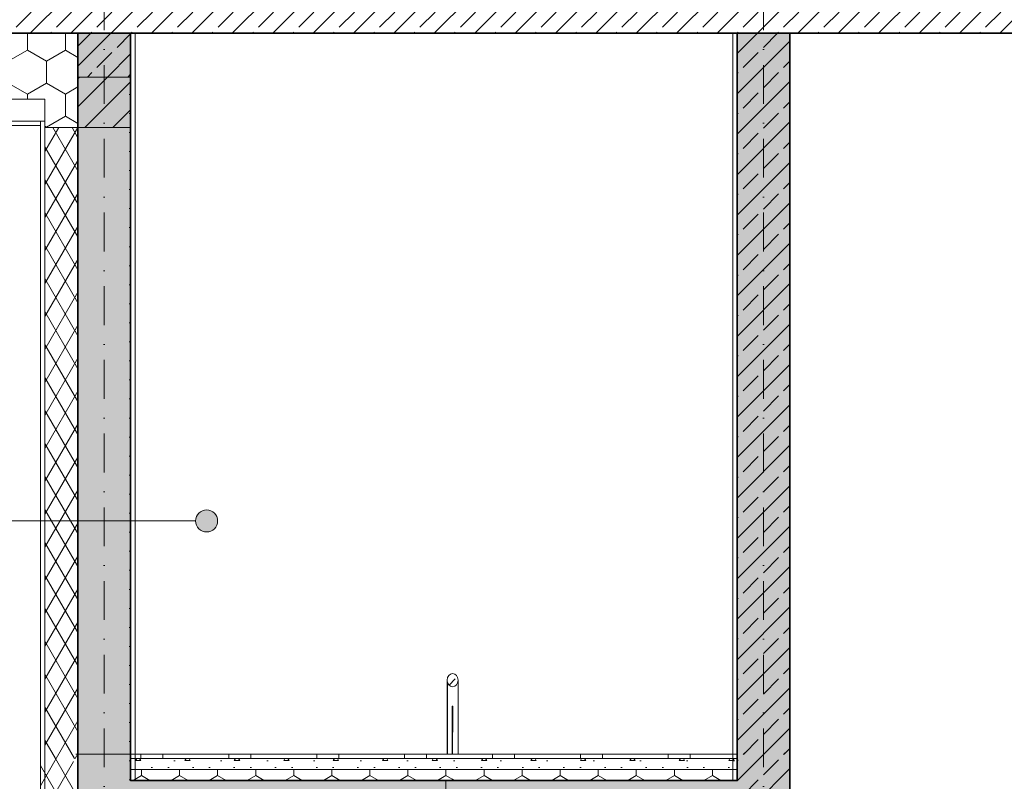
# Model space of a CAD drawing. Header units: millimetres. Extents: x -105953 to -79253, y 14617 to 35617.
# Tile 37 of 48: x -103352 to -98871, y 29524 to 32989. Entities that reach past the tile are written whole.
import ezdxf

# ---------------------------------------------------------------- set-up
doc = ezdxf.new("R2010")
doc.units = ezdxf.units.MM
doc.header["$MEASUREMENT"] = 0
doc.linetypes.add('Kropki i Kreski', pattern=[335.138881, 176.388884, -88.194442, 0, -70.555556])
doc.linetypes.add('Wipeout_Contour', pattern=[1000, 0, -1000])
doc.layers.add('Nowe_Konstrukcja - Schody', color=7, linetype='Continuous')
doc.layers.add('Nowe_zagospodarowanie', color=7, linetype='Continuous')
for name, color, linetype, lineweight, true_color in [('Nowe_Konstrukcja - Schody_Nr_pióra__101', 250, 'Continuous', 13, 0x333333), ('Nowe_Konstrukcja - Ściany zew_Nr_pióra__23', 7, 'Continuous', 13, 0x858585), ('Nowe_Konstrukcja - Ściany zew_Nr_pióra__87', 7, 'Continuous', 13, 0x6a6a6a)]:
    doc.layers.add(name, color=color, linetype=linetype, lineweight=lineweight, true_color=true_color)
for name, color, linetype, lineweight in [('Nowe_Konstrukcja - Schody_Nr_pióra__3', 7, 'Continuous', 13), ('Nowe_Konstrukcja - Stropy_Nr_pióra__21', 7, 'Continuous', 20), ('Nowe_Konstrukcja - Stropy_Nr_pióra__3', 7, 'Continuous', 13), ('Nowe_Konstrukcja - Stropy_Nr_pióra__4', 8, 'Continuous', 13), ('Nowe_Konstrukcja - Stropy_Nr_pióra__7', 7, 'Continuous', 35), ('Nowe_Konstrukcja - Ściany zew_Nr_pióra__21', 7, 'Continuous', 20), ('Nowe_Konstrukcja - Ściany zew_Nr_pióra__3', 7, 'Continuous', 13), ('Nowe_Konstrukcja - Ściany zew_Nr_pióra__41', 7, 'Continuous', 13), ('Nowe_Konstrukcja - Ściany zew_Nr_pióra__7', 7, 'Continuous', 35), ('Nowe_Osie_Nr_pióra__4', 8, 'Continuous', 13), ('Nowe_zagospodarowanie_Nr_pióra__21', 7, 'Continuous', 20)]:
    doc.layers.add(name, color=color, linetype=linetype, lineweight=lineweight)
pattern_1 = [(90, (0, 0), (-173.20508, 0), [100, -200]), (90, (-86.6, 150), (-173.20508, 0), [100, -200]), (150, (-4e-14, 100), (86.60254, 150), [100, -200]), (150, (-173.2, 100), (86.60254, 150), [100, -200]), (210, (0, 0), (-86.60254, 150), [100, -200]), (210, (-173.2, -7e-14), (-86.60254, 150), [100, -200])]
pattern_2 = [(0, (0, 0), (0, 86.60254), [0, -50]), (0, (25, 43.3), (0, 86.60254), [0, -50])]
pattern_3 = [(60, (0, 0), (-64.951905, 37.5), []), (120, (0, 0), (64.951905, 37.5), [])]
pattern_4 = [(45, (0, 0), (-91.92388, 91.92388), []), (45, (-45.96, 45.96), (-91.92388, 91.92388), [97.5, -32.5])]

# ---------------------------------------------------------------- blocks, each defined once
blk = doc.blocks.new('Polilinia_13_1', base_point=(-102500.9, 30708.9))
at = {"layer": 'Nowe_zagospodarowanie', "linetype": 'Continuous', "lineweight": 0, "true_color": 0x000000}
blk.add_hatch(color=18, dxfattribs=at).paths.add_polyline_path([(-102550.9, 30708.9), (-102547.1, 30689.7), (-102536.2, 30673.5), (-102520, 30662.7), (-102500.9, 30658.9), (-102481.7, 30662.7), (-102465.5, 30673.5), (-102454.7, 30689.7), (-102450.9, 30708.9), (-102454.7, 30728), (-102465.5, 30744.2), (-102481.7, 30755), (-102500.9, 30758.9), (-102520, 30755), (-102536.2, 30744.2), (-102547.1, 30728)])
at = {"layer": 'Nowe_zagospodarowanie_Nr_pióra__21', "color": 7, "linetype": 'Continuous', "lineweight": 20, "flags": 128}
blk.add_lwpolyline([(-102550.9, 30708.9), (-103951.1, 30708.9), (-104451.1, 30708.9), (-104451.1, 30958.9), (-104451.1, 31008.9), (-103951.1, 31008.9), (-103951.1, 30708.9)], dxfattribs=at)
at = {"layer": 'Nowe_zagospodarowanie_Nr_pióra__21', "color": 7, "linetype": 'Continuous', "lineweight": 20}
blk.add_circle((-102500.9, 30708.9), 50, dxfattribs=at)

msp = doc.modelspace()

# ---------------------------------------------------------------- hatches: boundary and pattern name
at = {"layer": 'Nowe_Konstrukcja - Ściany zew_Nr_pióra__23', "linetype": 'Continuous', "lineweight": 13, "true_color": 0x858585}
h = msp.add_hatch(dxfattribs=at)
h.set_pattern_fill('Styropian_0001', color=252, style=0, pattern_type=2)
h.set_pattern_definition(pattern_1)
h.paths.add_polyline_path([(-103736.6, 32627.9), (-103236.6, 32627.9), (-103236.6, 32497.9), (-103086.6, 32497.9), (-103086.6, 32925.6), (-103236.6, 32925.6), (-103586.6, 32925.6), (-103586.6, 33647.9), (-103736.6, 33647.9), (-103736.6, 32925.6)])
h = msp.add_hatch(dxfattribs=at)
h.set_pattern_fill('Beton_zbrojony_0001', color=252, style=0, pattern_type=2)
h.set_pattern_definition(pattern_4)
h.paths.add_polyline_path([(-103586.6, 32927.9), (-103086.6, 32927.9), (-103086.6, 32727.9), (-102846.6, 32727.9), (-102846.6, 32927.9), (-91246.6, 32927.9), (-91246.6, 33127.9), (-103586.6, 33127.9)])
h = msp.add_hatch(dxfattribs=at)
h.set_pattern_fill('Beton_zbrojony_0001', color=252, style=0, pattern_type=2)
h.set_pattern_definition(pattern_4)
h.paths.add_polyline_path([(-100086.6, 29647.9), (-99846.6, 29647.9), (-99846.6, 32927.9), (-100086.6, 32927.9)])
h = msp.add_hatch(dxfattribs=at)
h.set_pattern_fill('Bloczki_ceramiczne_0001', color=252, style=0, pattern_type=2)
h.set_pattern_definition([(45, (0, 0), (-63.63961, 63.63961), [])])
h.paths.add_polyline_path([(-103086.6, 32727.9), (-102846.6, 32727.9), (-102846.6, 32497.9), (-103086.6, 32497.9)])
h = msp.add_hatch(dxfattribs=at)
h.set_pattern_fill('Tynk_0001', color=252, style=0, pattern_type=2)
h.set_pattern_definition(pattern_2)
h.paths.add_polyline_path([(-102846.6, 32727.9), (-102866.6, 32727.9), (-102866.6, 29627.9), (-102846.6, 29627.9)])
h = msp.add_hatch(dxfattribs=at)
h.set_pattern_fill('Izolacja_miękka_0001', color=252, style=0, pattern_type=2)
h.set_pattern_definition(pattern_3)
h.paths.add_polyline_path([(-103086.6, 32497.9), (-103236.6, 32497.9), (-103236.6, 29627.9), (-103086.6, 29627.9)])
h = msp.add_hatch(dxfattribs=at)
h.set_pattern_fill('Izolacja_miękka_0001', color=252, style=0, pattern_type=2)
h.set_pattern_definition(pattern_3)
h.paths.add_polyline_path([(-103256.6, 29627.9), (-103256.6, 26027.9), (-103106.6, 26027.9), (-103106.6, 29627.9)])
h = msp.add_hatch(dxfattribs=at)
h.set_pattern_fill('Tynk_0001', color=252, style=0, pattern_type=2)
h.set_pattern_definition(pattern_2)
h.paths.add_polyline_path([(-102866.6, 29627.9), (-102866.6, 26027.9), (-102846.6, 26027.9), (-102846.6, 26502), (-102856.9, 26502), (-102856.9, 26786.1), (-102846.6, 26786.1), (-102846.6, 29627.9)])
h = msp.add_hatch(dxfattribs=at)
h.set_pattern_fill('Beton_zbrojony_0001', color=252, style=0, pattern_type=2)
h.set_pattern_definition(pattern_4)
h.paths.add_polyline_path([(-100086.6, 26053.6), (-99846.6, 26053.6), (-99846.6, 29653.6), (-100086.6, 29653.6)])

# ---------------------------------------------------------------- linework, layer by layer
at = {"layer": 'Nowe_Konstrukcja - Schody_Nr_pióra__3', "color": 7, "linetype": 'Continuous', "lineweight": 13}
for p in [(-101391.2, 30012), (-101372, 30012)]:
    msp.add_line(p, (-101381.6, 30014.3), dxfattribs=at)
at = {"layer": 'Nowe_Konstrukcja - Stropy_Nr_pióra__21', "color": 7, "linetype": 'Continuous', "lineweight": 20}
for p, q in [((-103086.6, 32497.9), (-103086.6, 32925.6)), ((-102846.6, 32497.9), (-102846.6, 32927.9)), ((-100086.6, 29647.9), (-100086.6, 32927.9)), ((-103086.6, 32727.9), (-102846.6, 32727.9)), ((-103086.6, 32497.9), (-102846.6, 32497.9)), ((-100086.6, 29527.9), (-100086.6, 29653.6))]:
    msp.add_line(p, q, dxfattribs=at)
at = {"layer": 'Nowe_Konstrukcja - Stropy_Nr_pióra__3', "color": 7, "linetype": 'Continuous', "lineweight": 13}
for p, q in [((-100106.6, 29527.9), (-100106.6, 32927.9)), ((-102826.6, 29647.9), (-102826.6, 32647.9))]:
    msp.add_line(p, q, dxfattribs=at)
at = {"layer": 'Nowe_Konstrukcja - Stropy_Nr_pióra__7', "color": 7, "linetype": 'Continuous', "lineweight": 35}
for p, q in [((-103586.6, 32927.9), (-103086.6, 32927.9)), ((-102846.6, 32927.9), (-100086.6, 32927.9)), ((-99846.6, 32927.9), (-97986.6, 32927.9))]:
    msp.add_line(p, q, dxfattribs=at)
at = {"layer": 'Nowe_Konstrukcja - Ściany zew_Nr_pióra__21', "color": 7, "linetype": 'Continuous', "lineweight": 20}
for p, q in [((-99846.6, 29304.3), (-99846.6, 32927.9)), ((-102846.6, 32727.9), (-102846.6, 29627.9)), ((-102846.6, 29627.9), (-102846.6, 29527.9))]:
    msp.add_line(p, q, dxfattribs=at)
at = {"layer": 'Nowe_Konstrukcja - Ściany zew_Nr_pióra__23', "color": 252, "linetype": 'Continuous', "lineweight": 13, "true_color": 0x858585}
for p in [(-103136.6, 32497.9), (-103086.6, 32422.9)]:
    msp.add_line(p, (-103086.6, 32497.9), dxfattribs=at)
at = {"layer": 'Nowe_Konstrukcja - Ściany zew_Nr_pióra__3', "color": 7, "linetype": 'Continuous', "lineweight": 13}
for p, q in [((-103086.6, 32497.9), (-103086.6, 32925.6)), ((-102846.6, 29647.9), (-102846.6, 32927.9)), ((-102826.6, 29647.9), (-102826.6, 32927.9)), ((-100086.6, 29647.9), (-100086.6, 32747.9)), ((-99846.6, 29647.9), (-99846.6, 32747.9)), ((-103256.6, 32507.9), (-103771.6, 32507.9)), ((-103236.6, 32527.9), (-103736.6, 32527.9)), ((-103256.6, 29647.9), (-103256.6, 32527.9)), ((-103256.6, 22434.4), (-103256.6, 32527.9)), ((-103256.6, 32527.9), (-103256.6, 29627.9)), ((-103236.6, 22434.4), (-103236.6, 32527.9)), ((-103086.6, 32497.9), (-103236.6, 32497.9)), ((-103256.6, 29627.9), (-103256.6, 26027.9))]:
    msp.add_line(p, q, dxfattribs=at)
at = {"layer": 'Nowe_Konstrukcja - Ściany zew_Nr_pióra__41', "color": 7, "linetype": 'Continuous', "lineweight": 13, "flags": 128}
msp.add_lwpolyline([(-103736.6, 32627.9), (-103236.6, 32627.9), (-103236.6, 32497.9), (-103086.6, 32497.9), (-103086.6, 32925.6), (-103236.6, 32925.6), (-103586.6, 32925.6), (-103586.6, 33647.9), (-103736.6, 33647.9), (-103736.6, 32925.6)], close=True, dxfattribs=at)
at = {"layer": 'Nowe_Konstrukcja - Ściany zew_Nr_pióra__7', "color": 7, "linetype": 'Continuous', "lineweight": 35}
for p, q in [((-102846.6, 32727.9), (-102846.6, 29527.9)), ((-103086.6, 32497.9), (-103086.6, 22447.9))]:
    msp.add_line(p, q, dxfattribs=at)
at = {"layer": 'Nowe_Konstrukcja - Ściany zew_Nr_pióra__87', "color": 251, "linetype": 'Continuous', "lineweight": 13, "true_color": 0x6a6a6a}
msp.add_line((-102826.6, 29527.9), (-102826.6, 29647.9), dxfattribs=at)
at = {"layer": 'Nowe_Osie_Nr_pióra__4', "color": 8, "linetype": 'Kropki i Kreski', "lineweight": 13}
for p, q in [((-102966.6, 34123), (-102966.6, 15971.2)), ((-99966.6, 34123), (-99966.6, 19447.9))]:
    msp.add_line(p, q, dxfattribs=at)

# ---------------------------------------------------------------- block references
at = {"layer": 'Nowe_zagospodarowanie', "color": 7, "linetype": 'Continuous', "lineweight": 20}
msp.add_blockref('Polilinia_13_1', (-102500.9, 30708.9), dxfattribs=at)

# ---------------------------------------------------------------- wipeouts: each hides what was drawn before it
at = {"color": 254, "linetype": 'Wipeout_Contour', "lineweight": 0, "ltscale": 422572.996038}
msp.add_wipeout([(-101406.6, 29690.8), (-101406.6, 29554.5), (-101404.7, 29554.5), (-101404.7, 29682.8)], dxfattribs=at).dxf.layer = 'Nowe_Konstrukcja - Schody'

# ---------------------------------------------------------------- next in the draw order: wipeouts: each hides what was drawn before it
at = {"color": 254, "linetype": 'Wipeout_Contour', "lineweight": 0, "ltscale": 528174.484156}
msp.add_wipeout([(-101404.7, 29682.8), (-101404.7, 29554.5), (-101401.9, 29554.5), (-101399.3, 29549.8), (-101399.3, 29676)], dxfattribs=at).dxf.layer = 'Nowe_Konstrukcja - Schody'

# ---------------------------------------------------------------- next in the draw order: wipeouts: each hides what was drawn before it
at = {"color": 254, "linetype": 'Wipeout_Contour', "lineweight": 0, "ltscale": 422521.22452}
msp.add_wipeout([(-101391.2, 29671.5), (-101399.3, 29676), (-101399.3, 29549.8), (-101391.2, 29543.4)], dxfattribs=at).dxf.layer = 'Nowe_Konstrukcja - Schody'

# ---------------------------------------------------------------- next in the draw order: wipeouts: each hides what was drawn before it
at = {"color": 254, "linetype": 'Wipeout_Contour', "lineweight": 0, "ltscale": 422743.771364}
msp.add_wipeout([(-101406.6, 29690.8), (-101404.7, 29682.8), (-101404.7, 29854.2), (-101406.6, 29862.2)], dxfattribs=at).dxf.layer = 'Nowe_Konstrukcja - Schody'
at = {"color": 254, "linetype": 'Wipeout_Contour', "lineweight": 0, "ltscale": 422442.765988}
msp.add_wipeout([(-101372, 29671.5), (-101379.6, 29670.3), (-101379.6, 29541.6), (-101372, 29543.4)], dxfattribs=at).dxf.layer = 'Nowe_Konstrukcja - Schody'

# ---------------------------------------------------------------- next in the draw order: wipeouts: each hides what was drawn before it
at = {"color": 254, "linetype": 'Wipeout_Contour', "lineweight": 0, "ltscale": 422721.405278}
msp.add_wipeout([(-101399.3, 29847.5), (-101404.7, 29854.2), (-101404.7, 29682.8), (-101399.3, 29676)], dxfattribs=at).dxf.layer = 'Nowe_Konstrukcja - Schody'
at = {"color": 254, "linetype": 'Wipeout_Contour', "lineweight": 0, "ltscale": 422416.616158}
msp.add_wipeout([(-101372, 29671.5), (-101372, 29543.4), (-101363.9, 29549.8), (-101363.9, 29676)], dxfattribs=at).dxf.layer = 'Nowe_Konstrukcja - Schody'

# ---------------------------------------------------------------- next in the draw order: wipeouts: each hides what was drawn before it
at = {"color": 254, "linetype": 'Wipeout_Contour', "lineweight": 0, "ltscale": 422689.078232}
msp.add_wipeout([(-101399.3, 29847.5), (-101399.3, 29676), (-101391.2, 29671.5), (-101391.2, 29842.9)], dxfattribs=at).dxf.layer = 'Nowe_Konstrukcja - Schody'
at = {"color": 254, "linetype": 'Wipeout_Contour', "lineweight": 0, "ltscale": 527978.929054}
msp.add_wipeout([(-101363.9, 29676), (-101363.9, 29549.8), (-101361.3, 29554.5), (-101358.5, 29554.5), (-101358.5, 29682.8)], dxfattribs=at).dxf.layer = 'Nowe_Konstrukcja - Schody'

# ---------------------------------------------------------------- next in the draw order: wipeouts: each hides what was drawn before it
at = {"color": 254, "linetype": 'Wipeout_Contour', "lineweight": 0, "ltscale": 422655.73587}
msp.add_wipeout([(-101383.6, 29841.7), (-101391.2, 29842.9), (-101391.2, 29671.5), (-101383.6, 29670.3)], dxfattribs=at).dxf.layer = 'Nowe_Konstrukcja - Schody'
at = {"color": 254, "linetype": 'Wipeout_Contour', "lineweight": 0, "ltscale": 422388.328671}
msp.add_wipeout([(-101358.5, 29554.5), (-101356.6, 29554.5), (-101356.6, 29690.8), (-101358.5, 29682.8)], dxfattribs=at).dxf.layer = 'Nowe_Konstrukcja - Schody'
at = {"color": 254, "linetype": 'Wipeout_Contour', "lineweight": 0, "ltscale": 1054951.288113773}
msp.add_wipeout([(-101411.6, 29554.5), (-101411.6, 28619.4), (-101381.6, 28619.4), (-101381.6, 28768.6), (-101383, 28769.3), (-101383.6, 28771), (-101383.6, 29541.6), (-101391.2, 29543.4), (-101399.3, 29549.8), (-101401.9, 29554.5)], dxfattribs=at).dxf.layer = 'Nowe_Konstrukcja - Schody'

# ---------------------------------------------------------------- next in the draw order: linework, layer by layer
at = {"layer": 'Nowe_Konstrukcja - Schody_Nr_pióra__101', "color": 250, "linetype": 'Continuous', "lineweight": 13, "true_color": 0x333333}
for p, q in [((-101406.6, 29647.9), (-101406.6, 29690.8)), ((-101411.6, 28619.4), (-101411.6, 29527.9))]:
    msp.add_line(p, q, dxfattribs=at)

# ---------------------------------------------------------------- next in the draw order: wipeouts: each hides what was drawn before it
at = {"color": 254, "linetype": 'Wipeout_Contour', "lineweight": 0, "ltscale": 422908.492656}
msp.add_wipeout([(-101406.6, 29984.4), (-101406.6, 29862.2), (-101404.7, 29854.2), (-101404.7, 29972.9)], dxfattribs=at).dxf.layer = 'Nowe_Konstrukcja - Schody'
at = {"color": 254, "linetype": 'Wipeout_Contour', "lineweight": 0, "ltscale": 422611.34039}
msp.add_wipeout([(-101379.6, 29841.7), (-101379.6, 29670.3), (-101372, 29671.5), (-101372, 29842.9)], dxfattribs=at).dxf.layer = 'Nowe_Konstrukcja - Schody'
at = {"color": 254, "linetype": 'Wipeout_Contour', "lineweight": 0, "ltscale": 738768.075155}
msp.add_wipeout([(-101379.6, 29541.6), (-101379.6, 28962.2), (-101351.6, 28962.2), (-101351.6, 29554.5), (-101361.3, 29554.5), (-101363.9, 29549.8), (-101372, 29543.4)], dxfattribs=at).dxf.layer = 'Nowe_Konstrukcja - Schody'

# ---------------------------------------------------------------- next in the draw order: linework, layer by layer
at = {"layer": 'Nowe_Konstrukcja - Schody_Nr_pióra__3', "color": 7, "linetype": 'Continuous', "lineweight": 13}
for p, q in [((-101404.7, 29995.8), (-101399.3, 30005.5)), ((-101399.3, 30005.5), (-101391.2, 30012))]:
    msp.add_line(p, q, dxfattribs=at)

# ---------------------------------------------------------------- next in the draw order: wipeouts: each hides what was drawn before it
at = {"color": 254, "linetype": 'Wipeout_Contour', "lineweight": 0, "ltscale": 422884.276913}
msp.add_wipeout([(-101404.7, 29854.2), (-101399.3, 29847.5), (-101399.3, 29963.2), (-101404.7, 29972.9)], dxfattribs=at).dxf.layer = 'Nowe_Konstrukcja - Schody'
at = {"color": 254, "linetype": 'Wipeout_Contour', "lineweight": 0, "ltscale": 422584.511379}
msp.add_wipeout([(-101363.9, 29847.5), (-101372, 29842.9), (-101372, 29671.5), (-101363.9, 29676)], dxfattribs=at).dxf.layer = 'Nowe_Konstrukcja - Schody'
at = {"color": 254, "linetype": 'Wipeout_Contour', "lineweight": 0, "ltscale": 422442.775712}
msp.add_wipeout([(-101383.6, 29637.7), (-101383.6, 29524.4), (-101383, 29526.1), (-101383, 29636)], dxfattribs=at).dxf.layer = 'Nowe_Konstrukcja - Schody'

# ---------------------------------------------------------------- next in the draw order: wipeouts: each hides what was drawn before it
at = {"color": 254, "linetype": 'Wipeout_Contour', "lineweight": 0, "ltscale": 422850.541897}
msp.add_wipeout([(-101399.3, 29847.5), (-101391.2, 29842.9), (-101391.2, 29956.7), (-101399.3, 29963.2)], dxfattribs=at).dxf.layer = 'Nowe_Konstrukcja - Schody'
at = {"color": 254, "linetype": 'Wipeout_Contour', "lineweight": 0, "ltscale": 422564.912186}
msp.add_wipeout([(-101358.5, 29854.2), (-101363.9, 29847.5), (-101363.9, 29676), (-101358.5, 29682.8)], dxfattribs=at).dxf.layer = 'Nowe_Konstrukcja - Schody'
at = {"color": 254, "linetype": 'Wipeout_Contour', "lineweight": 0, "ltscale": 422438.933507}
msp.add_wipeout([(-101381.6, 29635.3), (-101383, 29636), (-101383, 29526.1), (-101381.6, 29526.8)], dxfattribs=at).dxf.layer = 'Nowe_Konstrukcja - Schody'

# ---------------------------------------------------------------- next in the draw order: linework, layer by layer
at = {"layer": 'Nowe_Konstrukcja - Schody_Nr_pióra__3', "color": 7, "linetype": 'Continuous', "lineweight": 13}
msp.add_line((-101406.6, 29984.4), (-101404.7, 29995.8), dxfattribs=at)

# ---------------------------------------------------------------- next in the draw order: wipeouts: each hides what was drawn before it
at = {"color": 254, "linetype": 'Wipeout_Contour', "lineweight": 0, "ltscale": 739885.772668}
msp.add_wipeout([(-101381.6, 29954.4), (-101391.2, 29956.7), (-101391.2, 29842.9), (-101383.6, 29841.7), (-101383.6, 29864.4), (-101383, 29866.1), (-101381.6, 29866.8)], dxfattribs=at).dxf.layer = 'Nowe_Konstrukcja - Schody'
at = {"color": 254, "linetype": 'Wipeout_Contour', "lineweight": 0, "ltscale": 422559.178664}
msp.add_wipeout([(-101358.5, 29854.2), (-101358.5, 29682.8), (-101356.6, 29690.8), (-101356.6, 29862.2)], dxfattribs=at).dxf.layer = 'Nowe_Konstrukcja - Schody'
at = {"color": 254, "linetype": 'Wipeout_Contour', "lineweight": 0, "ltscale": 422433.503115}
msp.add_wipeout([(-101381.6, 29635.3), (-101381.6, 29526.8), (-101380.2, 29526.1), (-101380.2, 29636)], dxfattribs=at).dxf.layer = 'Nowe_Konstrukcja - Schody'

# ---------------------------------------------------------------- next in the draw order: linework, layer by layer
at = {"layer": 'Nowe_Konstrukcja - Schody_Nr_pióra__101', "color": 250, "linetype": 'Continuous', "lineweight": 13, "true_color": 0x333333}
for p, q in [((-101406.6, 29862.2), (-101406.6, 29984.4)), ((-101406.6, 29690.8), (-101406.6, 29862.2)), ((-101356.6, 29647.9), (-101356.6, 29690.8))]:
    msp.add_line(p, q, dxfattribs=at)
at = {"layer": 'Nowe_Konstrukcja - Schody_Nr_pióra__3', "color": 7, "linetype": 'Continuous', "lineweight": 13}
msp.add_line((-101404.7, 29972.9), (-101406.6, 29984.4), dxfattribs=at)

# ---------------------------------------------------------------- next in the draw order: wipeouts: each hides what was drawn before it
at = {"color": 254, "linetype": 'Wipeout_Contour', "lineweight": 0, "ltscale": 739836.888041}
msp.add_wipeout([(-101381.6, 29954.4), (-101381.6, 29866.8), (-101380.2, 29866.1), (-101379.6, 29864.4), (-101379.6, 29841.7), (-101372, 29842.9), (-101372, 29956.7)], dxfattribs=at).dxf.layer = 'Nowe_Konstrukcja - Schody'
at = {"color": 254, "linetype": 'Wipeout_Contour', "lineweight": 0, "ltscale": 422429.665572}
msp.add_wipeout([(-101380.2, 29526.1), (-101379.6, 29524.4), (-101379.6, 29637.7), (-101380.2, 29636)], dxfattribs=at).dxf.layer = 'Nowe_Konstrukcja - Schody'

# ---------------------------------------------------------------- next in the draw order: hatches: boundary and pattern name
at = {"layer": 'Nowe_Konstrukcja - Schody_Nr_pióra__101', "linetype": 'Continuous', "lineweight": 13, "true_color": 0x333333}
h = msp.add_hatch(dxfattribs=at)
h.set_pattern_fill('Beton_zbrojony_0001', color=250, style=0, pattern_type=2)
h.set_pattern_definition(pattern_4)
h.paths.add_polyline_path([(-101383, 29526.1), (-101383.6, 29524.4), (-101383, 29522.7), (-101381.6, 29522), (-101380.2, 29522.7), (-101379.6, 29524.4), (-101380.2, 29526.1), (-101381.6, 29526.8)])
at = {"layer": 'Nowe_Konstrukcja - Stropy_Nr_pióra__4', "linetype": 'Continuous', "lineweight": 13}
h = msp.add_hatch(dxfattribs=at)
h.set_pattern_fill('Styropian_0001', color=8, style=0, pattern_type=2)
h.set_pattern_definition(pattern_1)
h.paths.add_polyline_path([(-100086.6, 29527.9), (-100086.6, 29577.9), (-102846.6, 29577.9), (-102846.6, 29527.9)])

# ---------------------------------------------------------------- next in the draw order: linework, layer by layer
at = {"layer": 'Nowe_Konstrukcja - Schody_Nr_pióra__3', "color": 7, "linetype": 'Continuous', "lineweight": 13}
for p, q in [((-101399.3, 29963.2), (-101404.7, 29972.9)), ((-101383.6, 29524.4), (-101383, 29526.1)), ((-101383, 29526.1), (-101381.6, 29526.8)), ((-101380.2, 29526.1), (-101381.6, 29526.8)), ((-101379.6, 29524.4), (-101380.2, 29526.1))]:
    msp.add_line(p, q, dxfattribs=at)
at = {"layer": 'Nowe_Konstrukcja - Stropy_Nr_pióra__21', "color": 7, "linetype": 'Continuous', "lineweight": 20}
msp.add_line((-102846.6, 29527.9), (-100086.6, 29527.9), dxfattribs=at)
at = {"layer": 'Nowe_Konstrukcja - Stropy_Nr_pióra__3', "color": 7, "linetype": 'Continuous', "lineweight": 13}
msp.add_line((-102846.6, 29577.9), (-100086.6, 29577.9), dxfattribs=at)
msp.add_line((-102846.6, 29577.9), (-100086.6, 29577.9), dxfattribs=at)
at = {"layer": 'Nowe_Konstrukcja - Ściany zew_Nr_pióra__7', "color": 7, "linetype": 'Continuous', "lineweight": 35}
msp.add_line((-102846.6, 29527.9), (-100086.6, 29527.9), dxfattribs=at)
msp.add_line((-102846.6, 29527.9), (-100086.6, 29527.9), dxfattribs=at)

# ---------------------------------------------------------------- next in the draw order: wipeouts: each hides what was drawn before it
at = {"color": 254, "linetype": 'Wipeout_Contour', "lineweight": 0, "ltscale": 422746.015026}
msp.add_wipeout([(-101372, 29842.9), (-101363.9, 29847.5), (-101363.9, 29963.2), (-101372, 29956.7)], dxfattribs=at).dxf.layer = 'Nowe_Konstrukcja - Schody'
at = {"color": 254, "linetype": 'Wipeout_Contour', "lineweight": 0, "ltscale": 422569.976214}
msp.add_wipeout([(-101383.6, 29751), (-101383.6, 29637.7), (-101383, 29639.4), (-101383, 29749.3)], dxfattribs=at).dxf.layer = 'Nowe_Konstrukcja - Schody'

# ---------------------------------------------------------------- next in the draw order: linework, layer by layer
at = {"layer": 'Nowe_Konstrukcja - Schody_Nr_pióra__3', "color": 7, "linetype": 'Continuous', "lineweight": 13}
msp.add_line((-101391.2, 29956.7), (-101399.3, 29963.2), dxfattribs=at)

# ---------------------------------------------------------------- next in the draw order: wipeouts: each hides what was drawn before it
at = {"color": 254, "linetype": 'Wipeout_Contour', "lineweight": 0, "ltscale": 422727.844161}
msp.add_wipeout([(-101363.9, 29847.5), (-101358.5, 29854.2), (-101358.5, 29972.9), (-101363.9, 29963.2)], dxfattribs=at).dxf.layer = 'Nowe_Konstrukcja - Schody'
at = {"color": 254, "linetype": 'Wipeout_Contour', "lineweight": 0, "ltscale": 422566.135168}
msp.add_wipeout([(-101381.6, 29748.6), (-101383, 29749.3), (-101383, 29639.4), (-101381.6, 29640.1)], dxfattribs=at).dxf.layer = 'Nowe_Konstrukcja - Schody'

# ---------------------------------------------------------------- next in the draw order: linework, layer by layer
at = {"layer": 'Nowe_Konstrukcja - Schody_Nr_pióra__3', "color": 7, "linetype": 'Continuous', "lineweight": 13}
msp.add_line((-101381.6, 29954.4), (-101391.2, 29956.7), dxfattribs=at)

# ---------------------------------------------------------------- next in the draw order: wipeouts: each hides what was drawn before it
at = {"color": 254, "linetype": 'Wipeout_Contour', "lineweight": 0, "ltscale": 422723.971908}
msp.add_wipeout([(-101358.5, 29972.9), (-101358.5, 29854.2), (-101356.6, 29862.2), (-101356.6, 29984.4)], dxfattribs=at).dxf.layer = 'Nowe_Konstrukcja - Schody'
at = {"color": 254, "linetype": 'Wipeout_Contour', "lineweight": 0, "ltscale": 422560.70641}
msp.add_wipeout([(-101381.6, 29748.6), (-101381.6, 29640.1), (-101380.2, 29639.4), (-101380.2, 29749.3)], dxfattribs=at).dxf.layer = 'Nowe_Konstrukcja - Schody'

# ---------------------------------------------------------------- next in the draw order: hatches: boundary and pattern name
at = {"layer": 'Nowe_Konstrukcja - Schody_Nr_pióra__101', "linetype": 'Continuous', "lineweight": 13, "true_color": 0x333333}
h = msp.add_hatch(dxfattribs=at)
h.set_pattern_fill('Beton_zbrojony_0001', color=250, style=0, pattern_type=2)
h.set_pattern_definition(pattern_4)
h.paths.add_polyline_path([(-101391.2, 30012), (-101399.3, 30005.5), (-101404.7, 29995.8), (-101406.6, 29984.4), (-101404.7, 29972.9), (-101399.3, 29963.2), (-101391.2, 29956.7), (-101381.6, 29954.4), (-101372, 29956.7), (-101363.9, 29963.2), (-101358.5, 29972.9), (-101356.6, 29984.4), (-101358.5, 29995.8), (-101363.9, 30005.5), (-101372, 30012), (-101381.6, 30014.3)])

# ---------------------------------------------------------------- next in the draw order: linework, layer by layer
at = {"layer": 'Nowe_Konstrukcja - Schody_Nr_pióra__101', "color": 250, "linetype": 'Continuous', "lineweight": 13, "true_color": 0x333333}
for p, q in [((-101356.6, 29862.2), (-101356.6, 29984.4)), ((-101356.6, 29690.8), (-101356.6, 29862.2))]:
    msp.add_line(p, q, dxfattribs=at)
at = {"layer": 'Nowe_Konstrukcja - Schody_Nr_pióra__3', "color": 7, "linetype": 'Continuous', "lineweight": 13}
for p, q in [((-101363.9, 30005.5), (-101372, 30012)), ((-101358.5, 29995.8), (-101363.9, 30005.5)), ((-101356.6, 29984.4), (-101358.5, 29995.8)), ((-101358.5, 29972.9), (-101356.6, 29984.4)), ((-101381.6, 29954.4), (-101372, 29956.7)), ((-101372, 29956.7), (-101363.9, 29963.2)), ((-101363.9, 29963.2), (-101358.5, 29972.9))]:
    msp.add_line(p, q, dxfattribs=at)

# ---------------------------------------------------------------- next in the draw order: wipeouts: each hides what was drawn before it
at = {"color": 254, "linetype": 'Wipeout_Contour', "lineweight": 0, "ltscale": 422556.870021}
msp.add_wipeout([(-101380.2, 29639.4), (-101379.6, 29637.7), (-101379.6, 29751), (-101380.2, 29749.3)], dxfattribs=at).dxf.layer = 'Nowe_Konstrukcja - Schody'

# ---------------------------------------------------------------- next in the draw order: hatches: boundary and pattern name
at = {"layer": 'Nowe_Konstrukcja - Schody_Nr_pióra__101', "linetype": 'Continuous', "lineweight": 13, "true_color": 0x333333}
h = msp.add_hatch(dxfattribs=at)
h.set_pattern_fill('Beton_zbrojony_0001', color=250, style=0, pattern_type=2)
h.set_pattern_definition(pattern_4)
h.paths.add_polyline_path([(-101383, 29639.4), (-101383.6, 29637.7), (-101383, 29636), (-101381.6, 29635.3), (-101380.2, 29636), (-101379.6, 29637.7), (-101380.2, 29639.4), (-101381.6, 29640.1)])
at = {"layer": 'Nowe_Konstrukcja - Stropy_Nr_pióra__4', "linetype": 'Continuous', "lineweight": 13}
h = msp.add_hatch(dxfattribs=at)
h.set_pattern_fill('POSADZKA_Z_MOZAIKI_KAMIE_14', color=8, style=0, pattern_type=2)
h.set_pattern_definition([(0, (0, 0), (0, 400), [100, -300]), (0, (0, 100), (0, 400), [100, -300]), (90, (0, 0), (-400, 0), [100, -300]), (90, (100, 0), (-400, 0), [100, -300]), (0, (200, 200), (0, 400), [100, -300]), (0, (200, 300), (0, 400), [100, -300]), (90, (200, 200), (-400, 0), [100, -300]), (90, (300, 200), (-400, 0), [100, -300]), (45, (100, 100), (-200, 200), [141.42136, -141.42136]), (315, (100, 0), (200, 200), [141.42136, -141.42136])])
h.paths.add_polyline_path([(-100086.6, 29627.9), (-100086.6, 29647.9), (-102846.6, 29647.9), (-102846.6, 29627.9)])
h = msp.add_hatch(dxfattribs=at)
h.set_pattern_fill('Beton_lekki_0001', color=8, style=0, pattern_type=2)
h.set_pattern_definition([(0, (0, 0), (0, 389.7114), [24.375, -200.625]), (0, (112.5, 194.86), (0, 389.7114), [24.375, -200.625]), (60, (0, 0), (-337.5, 194.8557), [24.375, -200.625]), (60, (225, 0), (-337.5, 194.8557), [24.375, -200.625]), (120, (24.37, 0), (337.5, 194.8557), [24.375, -200.625]), (120, (249.38, 0), (337.5, 194.8557), [24.375, -200.625]), (0, (0, 37.5), (0, 75), [0, -75, 0, -112.5]), (45, (37.5, 37.5), (-53.03301, 53.03301), [0, -56.25, 0, -93.75])])
h.paths.add_polyline_path([(-100086.6, 29577.9), (-100086.6, 29627.9), (-102846.6, 29627.9), (-102846.6, 29577.9)])

# ---------------------------------------------------------------- next in the draw order: linework, layer by layer
at = {"layer": 'Nowe_Konstrukcja - Stropy_Nr_pióra__3', "color": 7, "linetype": 'Continuous', "lineweight": 13}
for p, q in [((-103096.6, 29647.9), (-100086.6, 29647.9)), ((-102846.6, 29627.9), (-100086.6, 29627.9)), ((-102846.6, 29627.9), (-100086.6, 29627.9))]:
    msp.add_line(p, q, dxfattribs=at)

# ---------------------------------------------------------------- next in the draw order: wipeouts: each hides what was drawn before it
at = {"color": 254, "linetype": 'Wipeout_Contour', "lineweight": 0, "ltscale": 422697.624629}
msp.add_wipeout([(-101383.6, 29864.4), (-101383.6, 29751), (-101383, 29752.7), (-101383, 29862.7)], dxfattribs=at).dxf.layer = 'Nowe_Konstrukcja - Schody'

# ---------------------------------------------------------------- next in the draw order: wipeouts: each hides what was drawn before it
at = {"color": 254, "linetype": 'Wipeout_Contour', "lineweight": 0, "ltscale": 422693.784744}
msp.add_wipeout([(-101381.6, 29862), (-101383, 29862.7), (-101383, 29752.7), (-101381.6, 29753.4)], dxfattribs=at).dxf.layer = 'Nowe_Konstrukcja - Schody'

# ---------------------------------------------------------------- next in the draw order: wipeouts: each hides what was drawn before it
at = {"color": 254, "linetype": 'Wipeout_Contour', "lineweight": 0, "ltscale": 422688.357626}
msp.add_wipeout([(-101381.6, 29862), (-101381.6, 29753.4), (-101380.2, 29752.7), (-101380.2, 29862.7)], dxfattribs=at).dxf.layer = 'Nowe_Konstrukcja - Schody'

# ---------------------------------------------------------------- next in the draw order: wipeouts: each hides what was drawn before it
at = {"color": 254, "linetype": 'Wipeout_Contour', "lineweight": 0, "ltscale": 422684.522394}
msp.add_wipeout([(-101380.2, 29752.7), (-101379.6, 29751), (-101379.6, 29864.4), (-101380.2, 29862.7)], dxfattribs=at).dxf.layer = 'Nowe_Konstrukcja - Schody'

# ---------------------------------------------------------------- next in the draw order: hatches: boundary and pattern name
at = {"layer": 'Nowe_Konstrukcja - Schody_Nr_pióra__101', "linetype": 'Continuous', "lineweight": 13, "true_color": 0x333333}
h = msp.add_hatch(dxfattribs=at)
h.set_pattern_fill('Beton_zbrojony_0001', color=250, style=0, pattern_type=2)
h.set_pattern_definition(pattern_4)
h.paths.add_polyline_path([(-101383, 29866.1), (-101383.6, 29864.4), (-101383, 29862.7), (-101381.6, 29862), (-101380.2, 29862.7), (-101379.6, 29864.4), (-101380.2, 29866.1), (-101381.6, 29866.8)])
h = msp.add_hatch(dxfattribs=at)
h.set_pattern_fill('Beton_zbrojony_0001', color=250, style=0, pattern_type=2)
h.set_pattern_definition(pattern_4)
h.paths.add_polyline_path([(-101383, 29752.7), (-101383.6, 29751), (-101383, 29749.3), (-101381.6, 29748.6), (-101380.2, 29749.3), (-101379.6, 29751), (-101380.2, 29752.7), (-101381.6, 29753.4)])
at = {"layer": 'Nowe_Konstrukcja - Ściany zew_Nr_pióra__23', "linetype": 'Continuous', "lineweight": 13, "true_color": 0x858585}
h = msp.add_hatch(dxfattribs=at)
h.set_pattern_fill('Beton_zbrojony_0001', color=252, style=0, pattern_type=2)
h.set_pattern_definition(pattern_4)
h.paths.add_polyline_path([(-103086.6, 32727.9), (-103086.6, 18993.9), (-102846.6, 18993.9), (-102846.6, 22127.9), (-100086.6, 22127.9), (-100086.6, 18993.9), (-99846.6, 18993.9), (-99846.6, 32927.9), (-100086.6, 32927.9), (-100086.6, 29527.9), (-102846.6, 29527.9), (-102846.6, 32727.9), (-102846.6, 32927.9), (-103086.6, 32927.9)])
h.paths.add_polyline_path([(-102846.6, 25927.9), (-102846.6, 29327.9), (-100086.6, 29327.9), (-100086.6, 26047.9), (-100086.6, 25927.9)], flags=0)
h.paths.add_polyline_path([(-102846.6, 22327.9), (-102846.6, 25727.9), (-100086.6, 25727.9), (-100086.6, 25587.9), (-100086.6, 25567.9), (-100086.6, 25547.9), (-100086.6, 22447.9), (-100086.6, 22327.9)], flags=0)

# ---------------------------------------------------------------- next in the draw order: linework, layer by layer
at = {"layer": 'Nowe_Konstrukcja - Schody_Nr_pióra__101', "color": 250, "linetype": 'Continuous', "lineweight": 13, "true_color": 0x333333}
for p, q in [((-101383.6, 29751), (-101383.6, 29864.4)), ((-101379.6, 29751), (-101379.6, 29864.4)), ((-101383.6, 29647.9), (-101383.6, 29751))]:
    msp.add_line(p, q, dxfattribs=at)
at = {"layer": 'Nowe_Konstrukcja - Schody_Nr_pióra__3', "color": 7, "linetype": 'Continuous', "lineweight": 13}
for p, q in [((-101383.6, 29864.4), (-101383, 29866.1)), ((-101383, 29862.7), (-101383.6, 29864.4)), ((-101383, 29866.1), (-101381.6, 29866.8)), ((-101381.6, 29862), (-101383, 29862.7)), ((-101380.2, 29866.1), (-101381.6, 29866.8)), ((-101381.6, 29862), (-101380.2, 29862.7)), ((-101379.6, 29864.4), (-101380.2, 29866.1)), ((-101380.2, 29862.7), (-101379.6, 29864.4)), ((-101383.6, 29751), (-101383, 29752.7)), ((-101383, 29749.3), (-101383.6, 29751)), ((-101383, 29752.7), (-101381.6, 29753.4)), ((-101381.6, 29748.6), (-101383, 29749.3)), ((-101380.2, 29752.7), (-101381.6, 29753.4)), ((-101381.6, 29748.6), (-101380.2, 29749.3)), ((-101379.6, 29751), (-101380.2, 29752.7)), ((-101380.2, 29749.3), (-101379.6, 29751))]:
    msp.add_line(p, q, dxfattribs=at)
at = {"layer": 'Nowe_Konstrukcja - Ściany zew_Nr_pióra__7', "color": 7, "linetype": 'Continuous', "lineweight": 35, "flags": 128}
msp.add_lwpolyline([(-103086.6, 32727.9), (-103086.6, 18993.9), (-102846.6, 18993.9), (-102846.6, 22127.9), (-100086.6, 22127.9), (-100086.6, 18993.9), (-99846.6, 18993.9), (-99846.6, 32927.9), (-100086.6, 32927.9), (-100086.6, 29527.9), (-102846.6, 29527.9), (-102846.6, 32727.9), (-102846.6, 32927.9), (-103086.6, 32927.9)], close=True, dxfattribs=at)

doc.saveas('drawing.dxf')
